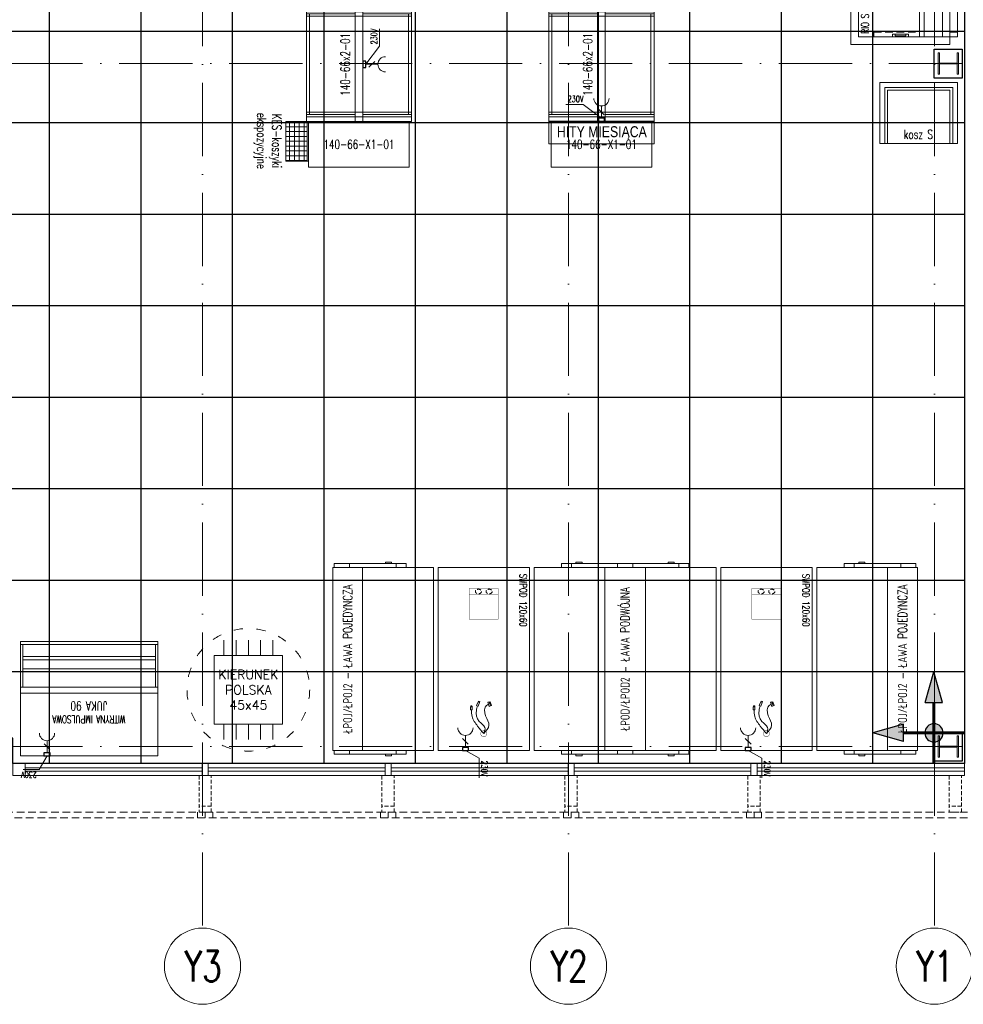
# Model space of a CAD drawing. Header units: millimetres. Extents: x -2074 to 12588, y -3630 to 101167.
# Tile 191 of 256: x 5570 to 6189, y -2620 to -1975. Entities that reach past the tile are written whole.
import ezdxf
from ezdxf.enums import TextEntityAlignment as Align

# ---------------------------------------------------------------- set-up
doc = ezdxf.new("R2010")
doc.units = ezdxf.units.MM
for name, pattern in [('02 ST--2001-80$0$DASHED', [0.75, 0.5, -0.25]), ('ACAD_ISO03W100', [30, 12, -18]), ('ACAD_ISO10W100', [18, 12, -3, 0, -3]), ('CONTINOUS', [0]), ('DASH', [0.75, 0.5, -0.25])]:
    doc.linetypes.add(name, pattern=pattern)
for name, color, linetype, lineweight in [('SelinAr__ELEWACJA_żaluzje', 7, 'Continuous', 18), ('SelinAr__ELEWACJA_żaluzje konstrukcja', 7, 'Continuous', 18), ('SelinAr_BUD_drzwi okna', 7, 'Continuous', 18), ('SelinAr_BUD_osie', 8, 'ACAD_ISO10W100', 18), ('SelinAr_BUD_sufit szraf', 8, 'Continuous', 18), ('SelinAr_BUD_ściany', 7, 'Continuous', 25), ('SelinAr_K_stal', 7, 'Continuous', 20), ('SelinAr_WYP_chłodnictwo', 8, 'Continuous', 18), ('SelinAr_WYP_instalacje elektryczne', 8, 'Continuous', 18), ('SelinAr_WYP_meble', 8, 'Continuous', 18)]:
    doc.layers.add(name, color=color, linetype=linetype, lineweight=lineweight)
doc.layers.add('SelinAr_BUD_sufit', color=7, linetype='Continuous')
doc.styles.add('Arch-Dim', font='romans.shx', dxfattribs={"width": 0.75})
doc.styles.add('JACEK_07', font='SIMPLEX.SHX', dxfattribs={"width": 0.7})
doc.styles.add('RomanS', font='romans.shx')

# ---------------------------------------------------------------- blocks, each defined once
blk = doc.blocks.new('*U390')
at = {"ltscale": 4}
blk.add_line((0, 50), (0, -1730), dxfattribs=at)
at = {"linetype": 'CONTINOUS'}
blk.add_circle((0, -1755), 25, dxfattribs=at)
at = {"linetype": 'ByBlock', "style": 'Arch-Dim', "width": 0.75}
blk.add_text('Y3', height=20, dxfattribs=at).set_placement((0.35, -1755), align=Align.MIDDLE)
blk = doc.blocks.new('*U391')
at = {"ltscale": 4}
blk.add_line((0, 50), (0, -1730), dxfattribs=at)
at = {"linetype": 'CONTINOUS'}
blk.add_circle((0, -1755), 25, dxfattribs=at)
at = {"linetype": 'ByBlock', "style": 'Arch-Dim', "width": 0.75}
blk.add_text('Y2', height=20, dxfattribs=at).set_placement((0.35, -1755), align=Align.MIDDLE)
blk = doc.blocks.new('*U392')
at = {"ltscale": 4}
blk.add_line((0, 50), (0, -1730), dxfattribs=at)
at = {"linetype": 'CONTINOUS'}
blk.add_circle((0, -1755), 25, dxfattribs=at)
at = {"style": 'Arch-Dim', "width": 0.75}
blk.add_text('Y1', height=20, dxfattribs=at).set_placement((0.35, -1755), align=Align.MIDDLE)
blk = doc.blocks.new('gn-230')
at = {"layer": 'SelinAr_WYP_instalacje elektryczne'}
for p, q in [((-4, 0), (-19.8, 0)), ((-15.6, -3.8), (-8.1, 3.8))]:
    blk.add_line(p, q, dxfattribs=at)
at = {"layer": 'SelinAr_WYP_instalacje elektryczne', "lineweight": 30}
blk.add_lwpolyline([(-4, -4), (0, -4), (0, 4), (-4, 4)], close=True, dxfattribs=at)
at = {"layer": 'SelinAr_WYP_instalacje elektryczne'}
blk.add_arc((-29.8, 0), 10, 270, 90, dxfattribs=at)
blk = doc.blocks.new('*U111')
for points in [[(0, -2.5), (0, 34.5), (3, 34.5), (3, -2.5), (0, -2.5)], [(1.5, 32.5), (67.5, 32.5), (67.5, 2.5), (1.5, 2.5)], [(66, -2.5), (66, 34.5), (69, 34.5), (69, -2.5), (66, -2.5)], [(0, 2.5), (0, -34.5), (3, -34.5), (3, 2.5), (0, 2.5)], [(0, 2.5), (3, 2.5), (3, -2.5), (0, -2.5)], [(66, 2.5), (66, -34.5), (69, -34.5), (69, 2.5), (66, 2.5)], [(69, 2.5), (66, 2.5), (66, -2.5), (69, -2.5)], [(1.5, -2.5), (67.5, -2.5), (67.5, -32.5), (1.5, -32.5)]]:
    blk.add_lwpolyline(points, close=True)
for points in [[(1.5, 2.5), (67.5, 2.5), (67.5, 34.5), (1.5, 34.5), (1.5, 2.5)], [(1.5, -2.5), (67.5, -2.5), (67.5, -34.5), (1.5, -34.5), (1.5, -2.5)]]:
    blk.add_lwpolyline(points)
at = {"color": 1}
blk.add_lwpolyline([(34.5, -4.5), (46.44, -13.4), (57.72, -13.4)], dxfattribs=at)
at = {"color": 1, "xscale": 0.5, "yscale": 0.5, "zscale": 0.5, "rotation": 90}
blk.add_blockref('gn-230', (34.5, -2.5), dxfattribs=at)
at = {"color": 7, "insert": (34.5, 9), "char_height": 6, "width": 69, "attachment_point": 5, "style": 'JACEK_07'}
blk.add_mtext('140-66x2-01', dxfattribs=at)
at = {"color": 1, "insert": (47.55, -7.85), "char_height": 4, "width": 32.4538, "attachment_point": 1, "style": 'RomanS'}
blk.add_mtext('{\\W0.7;230V}', dxfattribs=at)
blk = doc.blocks.new('KIERUNEK POLSKA')
for p, q in [((-16, 22.5), (-16, 32.5)), ((-8, 22.5), (-8, 32.5)), ((0, 22.5), (0, 32.5)), ((8, 22.5), (8, 32.5)), ((16, 22.5), (16, 32.5)), ((-16, -22.5), (-16, -32.5)), ((-8, -22.5), (-8, -32.5)), ((0, -22.5), (0, -32.5)), ((8, -22.5), (8, -32.5)), ((16, -22.5), (16, -32.5))]:
    blk.add_line(p, q)
blk.add_lwpolyline([(-22.5, 22.5), (-22.5, -22.5), (22.5, -22.5), (22.5, 22.5)], close=True)
at = {"linetype": 'ACAD_ISO03W100', "ltscale": 0.5}
blk.add_circle((0, 0), 40.22, dxfattribs=at)
at = {"insert": (0, 0), "char_height": 6, "width": 59.7, "attachment_point": 5, "style": 'RomanS'}
blk.add_mtext('KIERUNEK\\PPOLSKA\\P45x45', dxfattribs=at)
blk = doc.blocks.new('*U353')
blk.add_line((50, 60), (50, 5))
at = {"color": 1}
blk.add_lwpolyline([(84.12, 65), (89.27, 73.9), (99.84, 73.9)], dxfattribs=at)
blk.add_lwpolyline([(0, 65), (100, 65), (100, 0), (0, 0), (0, 65)])
for points in [[(5, 60), (95, 60), (95, 5), (5, 5)], [(5, 37.78), (6.76, 37.78), (6.76, 27.22), (5, 27.22)], [(5.59, 36.02), (6.76, 36.02), (6.76, 28.98), (5.59, 28.98)], [(95, 37.78), (93.24, 37.78), (93.24, 27.22), (95, 27.22)], [(94.41, 36.02), (93.24, 36.02), (93.24, 28.98), (94.41, 28.98)]]:
    blk.add_lwpolyline(points, close=True)
at = {"color": 253, "linetype": 'DASH', "ltscale": 10}
for points in [[(8, -5), (5, -5), (5, 50), (8, 50), (8, 20)], [(92, -5), (95, -5), (95, 50), (92, 50), (92, 20)]]:
    blk.add_lwpolyline(points, dxfattribs=at)
at = {"layer": 'SelinAr_WYP_meble'}
blk.add_lwpolyline([(5, 20), (95, 20), (95, -5), (5, -5), (5, 20)], dxfattribs=at)
for points in [[(5, 20), (95, 20), (95, 17), (5, 17)], [(5, 17), (95, 17), (95, 0), (5, 0)], [(5, 0), (8, 0), (8, -5), (5, -5)], [(95, 0), (92, 0), (92, -5), (95, -5)]]:
    blk.add_lwpolyline(points, close=True, dxfattribs=at)
at = {"color": 1, "xscale": 0.5, "yscale": 0.5, "zscale": 0.5, "rotation": 89.99999999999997}
blk.add_blockref('gn-230', (84.12, 65), dxfattribs=at)
at = {"color": 1, "insert": (90.81, 79.46), "char_height": 4, "width": 32.4538, "attachment_point": 1, "style": 'RomanS'}
blk.add_mtext('{\\W0.7;230V}', dxfattribs=at)
at = {"color": 7, "insert": (7.06, 58.17), "char_height": 5, "width": 296, "attachment_point": 1, "style": 'JACEK_07'}
blk.add_mtext('RIO S 100', dxfattribs=at)
at = {"color": 242, "attachment_point": 5, "style": 'JACEK_07'}
for s, insert, char_height, width in [('LODY', (50, 32.5), 7, 100), ('NADSTAWKA NA \\PKSIĄŻKI 90cm', (50, 6), 6, 90)]:
    blk.add_mtext(s, dxfattribs=dict(at, insert=insert, char_height=char_height, width=width))
blk = doc.blocks.new('*U110')
for points in [[(-3, 33), (-3, -33), (-33, -33), (-33, 33)], [(-3, 34.5), (-3, -34.5), (0, -34.5), (0, 34.5)], [(0, -2.5), (-3, -2.5), (-3, 2.5), (0, 2.5)]]:
    blk.add_lwpolyline(points, close=True)
at = {"color": 7, "insert": (-18, 0), "char_height": 6, "width": 66, "attachment_point": 5, "rotation": 270, "style": 'JACEK_07'}
blk.add_mtext('140-66-X1-01', dxfattribs=at)
blk = doc.blocks.new('Hity Miesiąca')
at = {"color": 1}
blk.add_lwpolyline([(0, 2), (-11.94, 10.9), (-23.22, 10.9)], dxfattribs=at)
at = {"layer": 'SelinAr_WYP_meble', "color": 242}
blk.add_lwpolyline([(-34.5, 0), (-34.5, -15), (34.5, -15), (34.5, 0)], close=True, dxfattribs=at)
at = {"color": 1, "xscale": 0.5, "yscale": 0.5, "zscale": 0.5, "rotation": 270}
blk.add_blockref('gn-230', (0, 0), dxfattribs=at)
at = {"color": 1, "insert": (-22.12, 16.46), "char_height": 4, "width": 32.4538, "attachment_point": 1, "style": 'RomanS'}
blk.add_mtext('{\\W0.7;230V}', dxfattribs=at)
at = {"layer": 'SelinAr_WYP_meble', "color": 242, "insert": (-32.07, -3.37), "char_height": 7.2, "width": 64.08, "attachment_point": 1, "style": 'RomanS'}
blk.add_mtext('{\\fArial|b0|i0|c238|p34;\\W1.0188; \\W0.8;HITY MIESIĄCA}', dxfattribs=at)
blk = doc.blocks.new('*U116')
at = {"color": 0}
for points in [[(0, 0.14), (51, 0.14), (51, -39.86), (0, -39.86)], [(3.2, -3.06), (47.8, -3.06), (47.8, -39.86), (3.2, -39.86)], [(5, -4.86), (46, -4.86), (46, -39.86), (5, -39.86)]]:
    blk.add_lwpolyline(points, close=True, dxfattribs=at)
at = {"color": 7, "insert": (25.25, -33.79), "char_height": 6, "width": 145, "attachment_point": 5, "style": 'JACEK_07'}
blk.add_mtext('kosz S', dxfattribs=at)
blk = doc.blocks.new('*U355')
for p, q in [((0, -66.05), (0, 0)), ((120, 0), (0, 0)), ((120, -66.05), (120, 0)), ((-2.5, -17.96), (-2.5, -59.7)), ((-2.5, -17.96), (0, -17.96)), ((122.5, -17.96), (120, -17.96)), ((122.5, -17.96), (122.5, -59.7)), ((-2.5, -24.46), (0, -24.46)), ((0, -24.46), (-2.5, -24.46)), ((122.5, -24.46), (120, -24.46)), ((120, -24.46), (122.5, -24.46)), ((-3.5, -27.49), (-2.5, -27.49)), ((-3.5, -31.46), (-3.5, -27.49)), ((-3.5, -31.46), (-2.5, -31.46)), ((-2.5, -31.46), (-3.5, -31.46)), ((123.5, -27.49), (122.5, -27.49)), ((123.5, -31.46), (122.5, -31.46)), ((122.5, -31.46), (123.5, -31.46)), ((123.5, -31.46), (123.5, -27.49)), ((0, -46.42), (120, -46.42)), ((-2.5, -55.05), (0, -55.05)), ((122.5, -55.05), (120, -55.05)), ((-2.5, -65.05), (-2.5, -59.7)), ((122.5, -65.05), (122.5, -59.7)), ((-2.5, -65.05), (0, -65.05)), ((120, -66.05), (0, -66.05)), ((122.5, -65.05), (120, -65.05)), ((122.5, -65.05), (120, -65.05))]:
    blk.add_line(p, q)
at = {"color": 7, "insert": (60, -56.23), "char_height": 6, "width": 120, "attachment_point": 5, "style": 'JACEK_07'}
blk.add_mtext('ŁPOJ/ŁPOJ2 - ŁAWA POJEDYNCZA', dxfattribs=at)
blk = doc.blocks.new('*U148')
for p, q in [((0, 0), (0, -66.05)), ((120, 0), (0, 0)), ((120, 0), (120, -66.05)), ((-2.5, -1), (0, -1)), ((-2.5, -1), (-2.5, -6.35)), ((-2.5, -48.08), (-2.5, -6.35)), ((122.5, -1), (120, -1)), ((122.5, -1), (120, -1)), ((122.5, -1), (122.5, -6.35)), ((122.5, -48.08), (122.5, -6.35)), ((-2.5, -11), (0, -11)), ((122.5, -11), (120, -11)), ((0, -19.63), (120, -19.63)), ((-3.5, -34.59), (-2.5, -34.59)), ((-2.5, -34.59), (-3.5, -34.59)), ((-3.5, -34.59), (-3.5, -38.56)), ((-3.5, -38.56), (-2.5, -38.56)), ((123.5, -34.59), (122.5, -34.59)), ((122.5, -34.59), (123.5, -34.59)), ((123.5, -38.56), (122.5, -38.56)), ((123.5, -34.59), (123.5, -38.56)), ((-2.5, -41.59), (0, -41.59)), ((0, -41.59), (-2.5, -41.59)), ((122.5, -41.59), (120, -41.59)), ((120, -41.59), (122.5, -41.59)), ((-2.5, -48.08), (0, -48.08)), ((122.5, -48.08), (120, -48.08)), ((120, -66.05), (0, -66.05))]:
    blk.add_line(p, q)
at = {"color": 7, "insert": (60, -9.81), "char_height": 6, "width": 120, "attachment_point": 5, "style": 'JACEK_07'}
blk.add_mtext('ŁPOJ/ŁPOJ2 - ŁAWA POJEDYNCZA', dxfattribs=at)
blk = doc.blocks.new('Przelotka_w blacie')
at = {"ltscale": 0.5}
for points in [[(-18.32, 4.37), (-18.52, 4.99), (-20.93, 4.18), (-20.72, 3.57)], [(-18.17, 4.42), (-17.89, 3.57), (-20.59, 2.67), (-20.87, 3.52)], [(-20.47, -2.84), (-21.07, -2.59), (-21.39, -3.35), (-20.79, -3.6)], [(-20.41, -2.7), (-18.09, -3.67), (-18.52, -4.72), (-20.85, -3.75)], [(-17.51, -7.5), (-15.64, -7.5), (-15.64, -8.63), (-17.51, -8.63)]]:
    blk.add_lwpolyline(points, close=True, dxfattribs=at)
at = {"const_width": 0.25}
blk.add_lwpolyline([(2, 0, -1), (-2, 0, -1), (2, 0, 0.267949)], format="xyb", dxfattribs=at)
at = {"ltscale": 0.5}
blk.add_lwpolyline([(-17.51, -7.65), (-17.94, -7.65, 0.414214), (-18.16, -7.87), (-18.16, -8.25, 0.414214), (-17.94, -8.47), (-17.51, -8.47)], format="xyb", dxfattribs=at)
for points in [[(0, 0), (-5.5, 3.39), (-11.77, 1.2), (-18.55, 1.77), (-19.24, 3.12)], [(0, 0), (-4, 0.72), (-8.05, -3.06), (-15.31, -4.83), (-18.31, -4.2)], [(0, 0), (-4.96, -4.05), (-11.35, -7.7), (-15.64, -8.06)]]:
    blk.add_spline(points, degree=3)
blk = doc.blocks.new('Puszka_ladowarki')
at = {"linetype": 'DASH', "ltscale": 5, "const_width": 0.25}
blk.add_lwpolyline([(-20.21, 9.5), (0, 9.5), (0, -9.5), (-20.21, -9.5), (-20.21, 9.5), (-16.21, 9.5), (-16.21, -9.5)], dxfattribs=at)
at = {"linetype": 'DASH', "ltscale": 5}
for centre in [(-18.21, 3.5), (-18.21, -3.5)]:
    blk.add_ellipse(centre, major_axis=(0, 2), ratio=0.75, dxfattribs=at)
blk = doc.blocks.new('*U208')
blk.add_lwpolyline([(0, 0), (120, 0), (120, -60), (0, -60)], close=True)
at = {"color": 1}
blk.add_lwpolyline([(120, -42.02), (125.14, -33.11), (137.89, -33.11)], dxfattribs=at)
for name, p in [('Puszka_ladowarki', (34, -30)), ('Przelotka_w blacie', (109, -30))]:
    blk.add_blockref(name, p)
at = {"color": 1, "xscale": 0.5, "yscale": 0.5, "zscale": 0.5}
blk.add_blockref('gn-230', (120, -42.02), dxfattribs=at)
at = {"color": 7, "insert": (21.45, -4.05), "char_height": 4.8, "width": 41.836, "attachment_point": 5, "style": 'JACEK_07'}
blk.add_mtext('SWPOD 120x60', dxfattribs=at)
at = {"color": 1, "insert": (126.69, -27.56), "char_height": 4, "width": 32.4538, "attachment_point": 1, "style": 'RomanS'}
blk.add_mtext('{\\W0.7;230V}', dxfattribs=at)
blk = doc.blocks.new('*U366')
for points in [[(0, -2.5), (0, 34.5), (3, 34.5), (3, -2.5), (0, -2.5)], [(1.5, 32.5), (67.5, 32.5), (67.5, 2.5), (1.5, 2.5)], [(66, -2.5), (66, 34.5), (69, 34.5), (69, -2.5), (66, -2.5)], [(0, 2.5), (0, -34.5), (3, -34.5), (3, 2.5), (0, 2.5)], [(0, 2.5), (3, 2.5), (3, -2.5), (0, -2.5)], [(66, 2.5), (66, -34.5), (69, -34.5), (69, 2.5), (66, 2.5)], [(69, 2.5), (66, 2.5), (66, -2.5), (69, -2.5)], [(1.5, -2.5), (67.5, -2.5), (67.5, -32.5), (1.5, -32.5)]]:
    blk.add_lwpolyline(points, close=True)
for points in [[(1.5, 2.5), (67.5, 2.5), (67.5, 34.5), (1.5, 34.5), (1.5, 2.5)], [(1.5, -2.5), (67.5, -2.5), (67.5, -34.5), (1.5, -34.5), (1.5, -2.5)]]:
    blk.add_lwpolyline(points)
at = {"color": 7, "insert": (34.5, 9), "char_height": 6, "width": 69, "attachment_point": 5, "style": 'JACEK_07'}
blk.add_mtext('140-66x2-01', dxfattribs=at)
blk = doc.blocks.new('*U168')
for p, q in [((0, 0), (120, 0)), ((0, -119.4), (0, 0)), ((120, -119.4), (120, 0)), ((-2.5, -17.96), (-2.5, -59.7)), ((-2.5, -17.96), (0, -17.96)), ((122.5, -17.96), (120, -17.96)), ((122.5, -17.96), (122.5, -59.7)), ((-2.5, -24.46), (0, -24.46)), ((0, -24.46), (-2.5, -24.46)), ((122.5, -24.46), (120, -24.46)), ((120, -24.46), (122.5, -24.46)), ((-3.5, -27.49), (-2.5, -27.49)), ((-3.5, -31.46), (-3.5, -27.49)), ((-3.5, -31.46), (-2.5, -31.46)), ((-2.5, -31.46), (-3.5, -31.46)), ((123.5, -27.49), (122.5, -27.49)), ((123.5, -31.46), (122.5, -31.46)), ((122.5, -31.46), (123.5, -31.46)), ((123.5, -31.46), (123.5, -27.49)), ((0, -46.42), (120, -46.42)), ((-2.5, -54.7), (0, -54.7)), ((122.5, -54.7), (120, -54.7)), ((-2.5, -101.43), (-2.5, -59.7)), ((122.5, -101.43), (122.5, -59.7)), ((-2.5, -64.7), (0, -64.7)), ((122.5, -64.7), (120, -64.7)), ((0, -72.98), (120, -72.98)), ((-3.5, -87.94), (-2.5, -87.94)), ((-2.5, -87.94), (-3.5, -87.94)), ((-3.5, -87.94), (-3.5, -91.9)), ((123.5, -87.94), (122.5, -87.94)), ((122.5, -87.94), (123.5, -87.94)), ((123.5, -87.94), (123.5, -91.9)), ((-3.5, -91.9), (-2.5, -91.9)), ((-2.5, -94.94), (0, -94.94)), ((0, -94.94), (-2.5, -94.94)), ((122.5, -94.94), (120, -94.94)), ((120, -94.94), (122.5, -94.94)), ((123.5, -91.9), (122.5, -91.9)), ((-2.5, -101.43), (0, -101.43)), ((122.5, -101.43), (120, -101.43)), ((120, -119.4), (0, -119.4))]:
    blk.add_line(p, q)
at = {"color": 7, "insert": (60, -59.7), "char_height": 6, "width": 120, "attachment_point": 5, "style": 'JACEK_07'}
blk.add_mtext('ŁPOD/ŁPOD2 - ŁAWA PODWÓJNA', dxfattribs=at)
blk = doc.blocks.new('*U222')
blk.add_line((0, -41), (90, -41))
for points in [[(0, 0), (90, 0), (90, -75), (0, -75), (0, 0)], [(88.5, -55), (1.5, -55)], [(88.5, -57), (1.5, -57)], [(88.5, -63), (1.5, -63)], [(88.5, -65), (1.5, -65)]]:
    blk.add_lwpolyline(points)
for points in [[(0, 0), (90, 0), (90, -45), (0, -45)], [(0, -45), (1.5, -45), (1.5, -73), (0, -73)], [(90, -45), (88.5, -45), (88.5, -73), (90, -73)], [(0, -75), (90, -75), (90, -73), (0, -73)]]:
    blk.add_lwpolyline(points, close=True)
at = {"layer": 'SelinAr_WYP_instalacje elektryczne', "color": 1}
blk.add_lwpolyline([(72.69, 0), (77.84, 8.9), (88.4, 8.9)], dxfattribs=at)
at = {"layer": 'SelinAr_WYP_instalacje elektryczne', "color": 1, "xscale": 0.5, "yscale": 0.5, "zscale": 0.5, "rotation": 89.99999999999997}
blk.add_blockref('gn-230', (72.69, 0), dxfattribs=at)
at = {"color": 242, "insert": (45.27, -28.52), "char_height": 6, "width": 90.5449, "attachment_point": 5, "style": 'JACEK_07'}
blk.add_mtext('{\\H0.83333x;WITRYNA IMPULSOWA\\P}JUKA 90', dxfattribs=at)
at = {"layer": 'SelinAr_WYP_instalacje elektryczne', "color": 1, "insert": (79.38, 14.46), "char_height": 4, "width": 32.4538, "attachment_point": 1, "style": 'RomanS'}
blk.add_mtext('{\\W0.7;230V}', dxfattribs=at)
blk = doc.blocks.new('kes - koszyki ekspozycyjne')
h = blk.add_hatch()
h.set_pattern_fill('ANSI37', color=256, angle=45)
h.paths.add_polyline_path([(25462.34, 20696.84), (25462.34, 20682.84), (25488.34, 20682.84), (25488.34, 20696.84)])
for p, q in [((25462.34, 20697.84), (25488.34, 20697.84)), ((25462.34, 20696.84), (25488.34, 20696.84)), ((25462.34, 20696.84), (25488.34, 20696.84))]:
    blk.add_line(p, q)
blk.add_lwpolyline([(25462.34, 20697.84), (25462.34, 20682.84), (25488.34, 20682.84), (25488.34, 20697.84)], close=True)
at = {"color": 7, "insert": (25475.07, 20670.98), "char_height": 6, "width": 88, "attachment_point": 5, "style": 'JACEK_07'}
blk.add_mtext('KES-koszyki \\Pekspozycyjne', dxfattribs=at)
blk = doc.blocks.new('*U370')
blk.add_blockref('kes - koszyki ekspozycyjne', (-25462.34, -20697.84))
blk = doc.blocks.new('trerterterte1')
at = {"linetype": '02 ST--2001-80$0$DASHED', "ltscale": 5}
blk.add_line((20, 4), (20, -4), dxfattribs=at)
blk.add_lwpolyline([(0, -4), (24, -4), (24, 4), (0, 4)], close=True, dxfattribs=at)
blk = doc.blocks.new('*U413')
at = {"linetype": '02 ST--2001-80$0$DASHED', "ltscale": 10}
for p, q in [((5, 0), (5, -3.7)), ((141, 0), (141, -3.7))]:
    blk.add_line(p, q, dxfattribs=at)
blk.add_lwpolyline([(146, 0), (146, -3.7), (0, -3.7), (0, 0)], close=True, dxfattribs=at)
blk = doc.blocks.new('*U414')
at = {"linetype": '02 ST--2001-80$0$DASHED', "ltscale": 10}
for p, q in [((5, 0), (5, -3.7)), ((115, 0), (115, -3.7))]:
    blk.add_line(p, q, dxfattribs=at)
blk.add_lwpolyline([(120, 0), (120, -3.7), (0, -3.7), (0, 0)], close=True, dxfattribs=at)
blk = doc.blocks.new('*U411')
at = {"linetype": '02 ST--2001-80$0$DASHED', "ltscale": 10}
for p, q in [((5, 0), (5, -3.7)), ((165, 0), (165, -3.7))]:
    blk.add_line(p, q, dxfattribs=at)
blk.add_lwpolyline([(170, 0), (170, -3.7), (0, -3.7), (0, 0)], close=True, dxfattribs=at)
blk = doc.blocks.new('*U397')
at = {"ltscale": 4}
blk.add_line((-50, 0), (1405.4, 0), dxfattribs=at)
blk = doc.blocks.new('*U396')
at = {"ltscale": 4}
blk.add_line((-50, 0), (1405.4, 0), dxfattribs=at)
blk = doc.blocks.new('ewerwerwerwe')
at = {"layer": 'SelinAr_BUD_drzwi okna', "linetype": 'Continuous', "lineweight": 18}
for points in [[(2573.36, 537.74), (2573.36, 529.74), (2565.36, 529.74), (2565.36, 537.74)], [(2689.36, 537.74), (2573.36, 537.74), (2573.36, 529.74), (2689.36, 529.74)], [(2693.36, 537.74), (2693.36, 529.74), (2689.36, 529.74), (2689.36, 537.74)], [(2809.36, 537.74), (2693.36, 537.74), (2693.36, 529.74), (2809.36, 529.74)], [(2813.36, 537.74), (2813.36, 529.74), (2809.36, 529.74), (2809.36, 537.74)], [(2929.36, 537.74), (2813.36, 537.74), (2813.36, 529.74), (2929.36, 529.74)], [(2933.36, 537.74), (2933.36, 529.74), (2929.36, 529.74), (2929.36, 537.74)], [(3049.36, 537.74), (2933.36, 537.74), (2933.36, 529.74), (3049.36, 529.74)], [(3053.36, 537.74), (3053.36, 529.74), (3049.36, 529.74), (3049.36, 537.74)], [(3189.36, 537.74), (3053.36, 537.74), (3053.36, 529.74), (3189.36, 529.74)], [(2689.36, 534.74), (2573.36, 534.74), (2573.36, 532.74), (2689.36, 532.74)], [(2809.36, 534.74), (2693.36, 534.74), (2693.36, 532.74), (2809.36, 532.74)], [(2929.36, 534.74), (2813.36, 534.74), (2813.36, 532.74), (2929.36, 532.74)], [(3049.36, 534.74), (2933.36, 534.74), (2933.36, 532.74), (3049.36, 532.74)], [(3189.36, 534.74), (3053.36, 534.74), (3053.36, 532.74), (3189.36, 532.74)]]:
    blk.add_lwpolyline(points, close=True, dxfattribs=at)
at = {"layer": 'SelinAr_BUD_ściany'}
for points in [[(3187.86, 987.24), (3169.56, 987.24), (3169.56, 1006.24), (3187.86, 1006.24)], [(3187.86, 539.24), (3169.56, 539.24), (3169.56, 558.24), (3187.86, 558.24)]]:
    blk.add_lwpolyline(points, close=True, dxfattribs=at)
at = {"layer": 'SelinAr_K_stal'}
for points in [[(3185.36, 1003.74), (3184.51, 1003.74), (3184.51, 997.02), (3172.91, 997.02), (3172.91, 1003.74), (3172.06, 1003.74), (3172.06, 989.74), (3172.91, 989.74), (3172.91, 996.47), (3184.51, 996.47), (3184.51, 989.74), (3185.36, 989.74)], [(3185.36, 555.74), (3184.51, 555.74), (3184.51, 549.02), (3172.91, 549.02), (3172.91, 555.74), (3172.06, 555.74), (3172.06, 541.74), (3172.91, 541.74), (3172.91, 548.47), (3184.51, 548.47), (3184.51, 541.74), (3185.36, 541.74)]]:
    blk.add_lwpolyline(points, close=True, dxfattribs=at)
at = {"layer": 'SelinAr__ELEWACJA_żaluzje'}
for name, p in [('*U413', (2545.36, 505.74)), ('*U414', (2691.36, 505.74)), ('*U414', (2811.36, 505.74)), ('*U414', (2931.36, 505.74)), ('*U411', (3051.36, 505.74))]:
    blk.add_blockref(name, p, dxfattribs=at)
at = {"layer": 'SelinAr__ELEWACJA_żaluzje konstrukcja', "rotation": 270}
for p in [(2691.36, 529.74), (2811.36, 529.74), (2931.36, 529.74), (3051.36, 529.74), (3183.36, 529.74)]:
    blk.add_blockref('trerterterte1', p, dxfattribs=at)
at = {"layer": 'SelinAr_BUD_osie'}
for name, p in [('*U390', (2689.66, 2159.74)), ('*U391', (2929.66, 2159.74)), ('*U392', (3169.66, 2159.74)), ('*U396', (1891.96, 996.74)), ('*U397', (1891.96, 548.74))]:
    blk.add_blockref(name, p, dxfattribs=at)
at = {"layer": 'SelinAr_WYP_chłodnictwo'}
for name, p, rotation in [('*U353', (3179.86, 1009.24), 90), ('*U222', (2660.36, 542.74), 180)]:
    blk.add_blockref(name, p, dxfattribs=dict(at, rotation=rotation))
at = {"layer": 'SelinAr_WYP_meble'}
for name, p, rotation in [('*U111', (2792.26, 961.74), 90), ('*U366', (2951.26, 961.74), 90), ('*U370', (2759.26, 958.74), 270), ('*U110', (2792.26, 961.74), 90), ('*U110', (2951.26, 961.74), 90), ('*U148', (2775.05, 546.24), 90), ('*U208', (2904.1, 666.24), 270), ('*U168', (2907.1, 546.24), 90), ('*U208', (3089.49, 666.24), 270), ('*U355', (3092.49, 546.24), 90)]:
    blk.add_blockref(name, p, dxfattribs=dict(at, rotation=rotation))
for name, p in [('*U116', (3133.86, 984.1)), ('Hity Miesiąca', (2951.26, 959)), ('KIERUNEK POLSKA', (2719.71, 586))]:
    blk.add_blockref(name, p, dxfattribs=at)
blk = doc.blocks.new('dsfsfsdf')
at = {"layer": 'SelinAr_BUD_sufit'}
blk.add_lwpolyline([(2982.16, -1655.26), (4189.36, -1655.26), (4189.36, -2462.26), (3565.36, -2462.26), (3565.36, -2445.76), (2982.16, -2445.76)], close=True, dxfattribs=at)
for points in [[(3589.36, -2462.26), (3589.36, -1655.26)], [(3649.36, -2462.26), (3649.36, -1655.26)], [(3709.36, -2462.26), (3709.36, -1655.26)], [(3709.36, -2462.26), (3709.36, -1655.26)], [(3769.36, -2462.26), (3769.36, -1655.26)], [(3829.36, -2462.26), (3829.36, -1655.26)], [(3889.36, -2462.26), (3889.36, -1655.26)], [(3949.36, -2462.26), (3949.36, -1655.26)], [(4009.36, -2462.26), (4009.36, -1655.26)], [(4069.36, -2462.26), (4069.36, -1655.26)], [(4129.36, -2462.26), (4129.36, -1655.26)], [(4189.36, -1982.26), (2982.16, -1982.26)], [(4189.36, -2042.26), (2982.16, -2042.26)], [(4189.36, -2102.26), (2982.16, -2102.26)], [(4189.36, -2162.26), (2982.16, -2162.26)], [(4189.36, -2222.26), (2982.16, -2222.26)], [(4189.36, -2282.26), (2982.16, -2282.26)], [(4189.36, -2342.26), (2982.16, -2342.26)], [(4189.36, -2402.26), (2982.16, -2402.26)]]:
    blk.add_lwpolyline(points, dxfattribs=at)
blk = doc.blocks.new('dsda')
at = {"layer": 'SelinAr_BUD_sufit', "linetype": 'Continuous', "ltscale": 0.5}
h = blk.add_hatch(color=6, dxfattribs=at)
h.paths.add_polyline_path([(5640.96, 2041.6), (5638.1, 2051.6), (5635.25, 2041.6)])
h.paths.add_polyline_path([(5648.1, 2028.74), (5658.1, 2031.6), (5648.1, 2034.45)])
blk.add_hatch(color=6, dxfattribs=at).paths.add_polyline_path([(5641.1, 2031.6, 1), (5635.1, 2031.6, 1)])
at = {"layer": 'SelinAr_BUD_sufit', "color": 6, "linetype": 'Continuous', "ltscale": 0.5}
for p, q in [((5635.25, 2041.6), (5638.1, 2051.6)), ((5640.96, 2041.6), (5638.1, 2051.6)), ((5640.96, 2041.6), (5635.25, 2041.6)), ((5648.1, 2028.74), (5648.1, 2034.45)), ((5648.1, 2034.45), (5658.1, 2031.6)), ((5648.1, 2028.74), (5658.1, 2031.6))]:
    blk.add_line(p, q, dxfattribs=at)
at = {"layer": 'SelinAr_BUD_sufit', "color": 6, "linetype": 'Continuous', "ltscale": 0.5, "const_width": 1}
for points in [[(5638.1, 2021.6), (5638.1, 2041.6)], [(5628.1, 2031.6), (5648.1, 2031.6)]]:
    blk.add_lwpolyline(points, dxfattribs=at)
at = {"layer": 'SelinAr_BUD_sufit', "color": 6, "linetype": 'Continuous', "ltscale": 0.5}
blk.add_circle((5638.1, 2031.6), 3, dxfattribs=at)

msp = doc.modelspace()

# ---------------------------------------------------------------- block references
msp.add_blockref('ewerwerwerwe', (3000, -3000))

# ---------------------------------------------------------------- next in the draw order: block references
at = {"layer": 'SelinAr_BUD_sufit'}
msp.add_blockref('dsfsfsdf', (2000, 0), dxfattribs=at)
at = {"layer": 'SelinAr_BUD_sufit szraf', "xscale": -2, "yscale": 2, "zscale": 2}
msp.add_blockref('dsda', (17445.565, -6505.449), dxfattribs=at)

doc.saveas('drawing.dxf')
